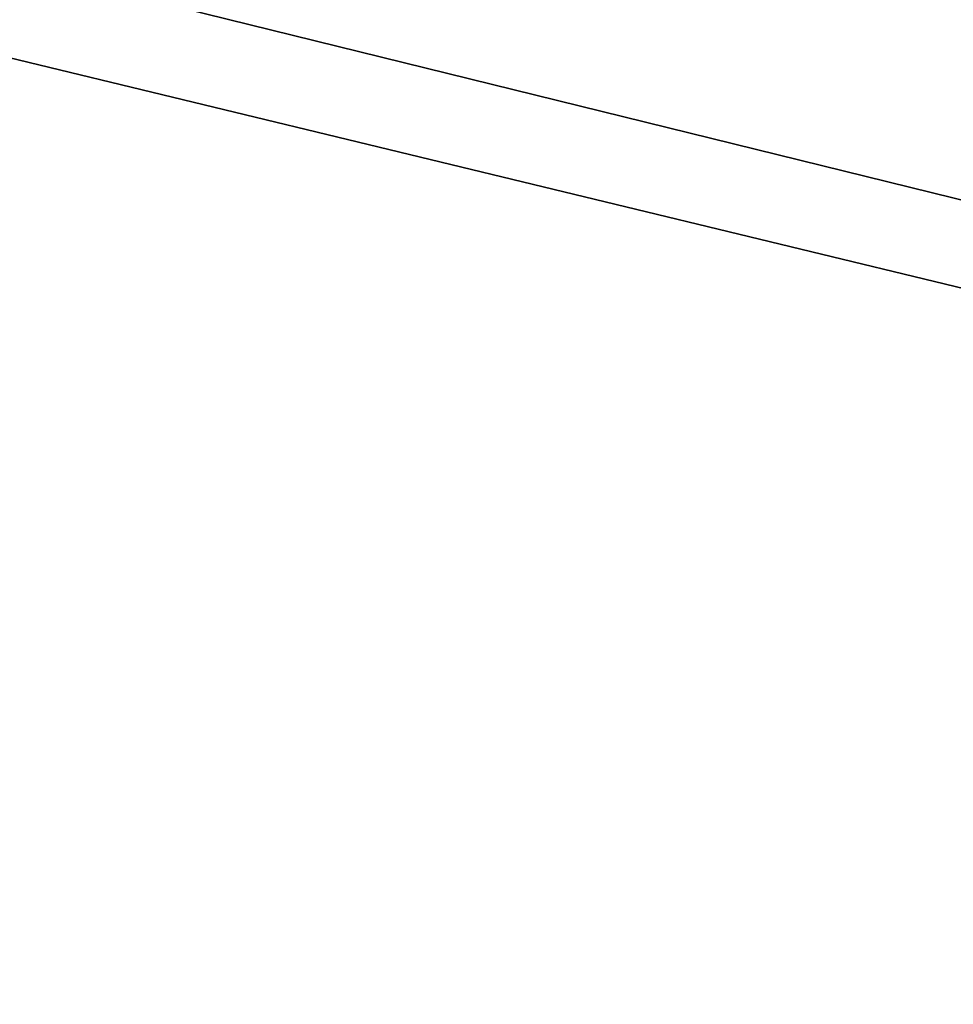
# Model space of a CAD drawing. Header units: millimetres. Extents: x -108 to 108, y -64 to 45.
# Tile 65 of 256: x -54.32 to -48, y -17.42 to -10.75. Entities that reach past the tile are written whole.
import ezdxf

# ---------------------------------------------------------------- set-up
doc = ezdxf.new("R2010")
doc.units = ezdxf.units.MM
doc.header["$LTSCALE"] = 65.185185
doc.layers.add('1', color=7, linetype='CONTINUOUS')
doc.layers.add('2', color=7, linetype='CONTINUOUS')

msp = doc.modelspace()

# ---------------------------------------------------------------- linework, layer by layer
at = {"layer": '1', "linetype": 'CONTINUOUS'}
for points in [[(-48.2159, -5.7634, 2), (86, -45, 2), (-43.3787, -1.9255, 2), (-48.2159, -5.7634, 2)], [(-53.9012, -8.1734, 2), (86, -45, 2), (-48.2159, -5.7634, 2), (-53.9012, -8.1734, 2)], [(-86, -45, 2), (86, -45, 2), (-66.0989, -8.1733, 2), (-86, -45, 2)], [(-66.0989, -8.1733, 2), (86, -45, 2), (-60.0001, -9, 2), (-66.0989, -8.1733, 2)], [(-60.0001, -9, 2), (86, -45, 2), (-53.9012, -8.1734, 2), (-60.0001, -9, 2)]]:
    msp.add_3dface(points, dxfattribs=at)
at = {"layer": '2', "linetype": 'CONTINUOUS'}
for points in [[(-86, -45), (-55.8852, -5.6629), (39.25, 0), (-86, -45)], [(42.0298, -10.3746), (-86, -45), (39.25, 0), (42.0298, -10.3746)], [(49.6249, -17.97), (-86, -45), (42.0298, -10.3746), (49.6249, -17.97)]]:
    msp.add_3dface(points, dxfattribs=at)

doc.saveas('drawing.dxf')
